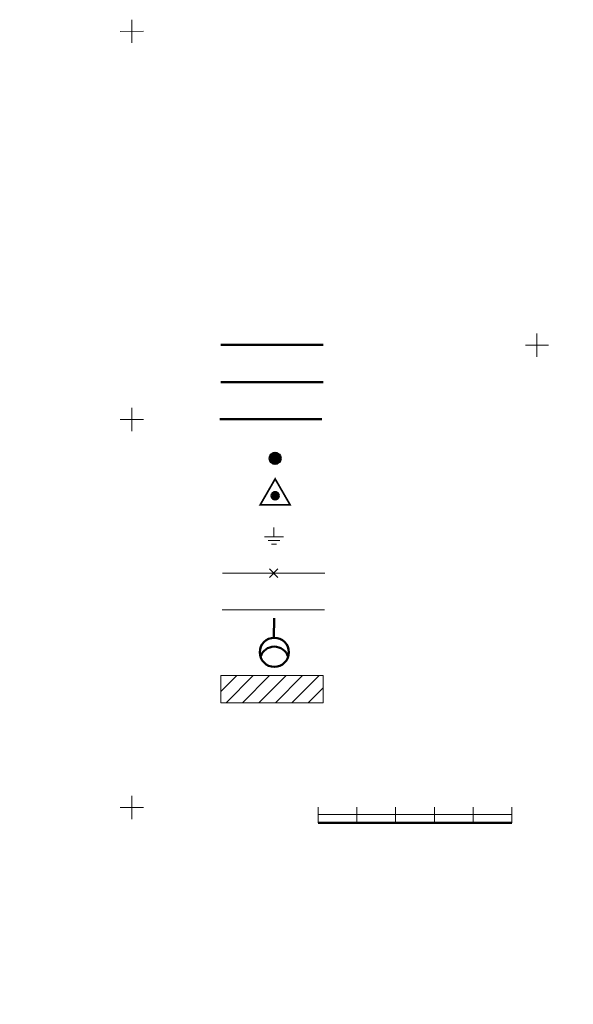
# Model space of a CAD drawing. Header units: millimetres. Extents: x 0 to 1188, y 0 to 841.
# Tile 9 of 76: x 254 to 396, y 0 to 254. Entities that reach past the tile are written whole.
import ezdxf

# ---------------------------------------------------------------- set-up
doc = ezdxf.new("R2010")
doc.units = ezdxf.units.MM
for name, pattern in [('K5LT32809', [0]), ('K5LT32813', [0]), ('K5LT32814', [0]), ('K5LT_BASIC', [0]), ('K5LT_THIN', [0])]:
    doc.linetypes.add(name, pattern=pattern)
doc.layers.add('Системный слой', color=7, linetype='Continuous')

# ---------------------------------------------------------------- blocks, each defined once
blk = doc.blocks.new('U0')
at = {"layer": 'Системный слой', "color": 7, "linetype": 'K5LT32813', "lineweight": 18}
for p, q in [((318.01, 110.01), (320.21, 112.22)), ((318.01, 112.22), (320.21, 110.01)), ((305.92, 111.11), (332.29, 111.11))]:
    blk.add_line(p, q, dxfattribs=at)
blk = doc.blocks.new('U532')
at = {"layer": 'Системный слой', "color": 3, "linetype": 'K5LT32814', "lineweight": 18, "true_color": 0x00ff00}
for p, q in [((305.51, 84.74), (331.89, 84.74)), ((305.51, 77.72), (305.51, 84.74)), ((331.89, 84.74), (331.89, 77.72)), ((331.89, 77.72), (305.51, 77.72))]:
    blk.add_line(p, q, dxfattribs=at)
blk = doc.blocks.new('U1276')
at = {"layer": 'Системный слой', "color": 7, "linetype": 'K5LT_THIN', "lineweight": 18}
for p, q in [((319.2, 122.9), (319.2, 120.44)), ((319.2, 120.44), (316.75, 120.44)), ((319.2, 119.52), (317.67, 119.52)), ((319.2, 120.44), (321.65, 120.44)), ((319.2, 119.52), (320.73, 119.52)), ((319.2, 118.6), (318.59, 118.6)), ((319.2, 118.6), (319.81, 118.6))]:
    blk.add_line(p, q, dxfattribs=at)
blk = doc.blocks.new('U1277')
at = {"layer": 'Системный слой', "color": 7, "linetype": 'K5LT_THIN', "lineweight": 18}
for p, q in [((319.2, 122.9), (319.2, 120.44)), ((319.2, 120.44), (316.75, 120.44)), ((319.2, 119.52), (317.67, 119.52)), ((319.2, 120.44), (321.65, 120.44)), ((319.2, 119.52), (320.73, 119.52)), ((319.2, 118.6), (318.59, 118.6)), ((319.2, 118.6), (319.81, 118.6))]:
    blk.add_line(p, q, dxfattribs=at)
blk = doc.blocks.new('U1278')
at = {"layer": 'Системный слой', "color": 7, "linetype": 'K5LT_BASIC', "lineweight": 50}
blk.add_line((319.17, 94.47), (319.24, 99.54), dxfattribs=at)
blk.add_circle((319.28, 90.72), 3.75, dxfattribs=at)
blk.add_arc((319.28, 88.42), 3.75, 17.8571, 162.2327, dxfattribs=at)

msp = doc.modelspace()

# ---------------------------------------------------------------- hatches: boundary and pattern name
at = {"layer": 'Системный слой'}
for points in [[(319.485308, 142.127362), (319.417558, 142.125029), (319.349994, 142.119501), (319.282766, 142.110792), (319.216024, 142.09892), (319.149916, 142.083912), (319.08459, 142.065802), (319.020192, 142.044629), (318.956864, 142.020441), (318.894748, 141.993293), (318.833982, 141.963243), (318.774702, 141.93036), (318.717039, 141.894716), (318.661123, 141.856391), (318.607077, 141.81547), (318.555022, 141.772045), (318.505074, 141.726212), (318.457344, 141.678073), (318.411939, 141.627735), (318.36896, 141.575312), (318.328502, 141.520918), (318.290656, 141.464677), (318.255506, 141.406712), (318.22313, 141.347153), (318.193601, 141.286133), (318.166983, 141.223787), (318.143337, 141.160255), (318.122715, 141.095678), (318.105163, 141.0302), (318.09072, 140.963966), (318.079419, 140.897125), (318.071284, 140.829825), (318.066333, 140.762216), (318.064578, 140.694449), (318.066023, 140.626675), (318.070664, 140.559044), (318.078491, 140.491708), (318.089487, 140.424815), (318.103627, 140.358517), (318.120879, 140.292959), (318.141205, 140.228288), (318.164561, 140.164649), (318.190893, 140.102182), (318.220143, 140.041027), (318.252246, 139.981321), (318.287131, 139.923196), (318.324719, 139.866782), (318.364928, 139.812204), (318.407667, 139.759584), (318.452841, 139.709039), (318.50035, 139.660683), (318.550088, 139.614622), (318.601943, 139.570959), (318.655801, 139.529791), (318.711542, 139.491211), (318.769041, 139.455304), (318.82817, 139.422149), (318.888798, 139.391822), (318.950789, 139.364389), (319.014006, 139.339912), (319.078307, 139.318445), (319.143549, 139.300036), (319.209587, 139.284726), (319.276275, 139.272549), (319.343462, 139.263532), (319.411, 139.257696), (319.478739, 139.255053), (319.546526, 139.255608), (319.614212, 139.259362), (319.681645, 139.266306), (319.748676, 139.276423), (319.815154, 139.289692), (319.880933, 139.306084), (319.945864, 139.32556), (320.009805, 139.348079), (320.072611, 139.37359), (320.134144, 139.402035), (320.194266, 139.433353), (320.252844, 139.467472), (320.309746, 139.504318), (320.364847, 139.543807), (320.418022, 139.585853), (320.469155, 139.63036), (320.51813, 139.677231), (320.56484, 139.72636), (320.609179, 139.777639), (320.651049, 139.830953), (320.690357, 139.886183), (320.727015, 139.943206), (320.760942, 140.001895), (320.792061, 140.06212), (320.820305, 140.123746), (320.845609, 140.186636), (320.867917, 140.25065), (320.88718, 140.315646), (320.903355, 140.381478), (320.916405, 140.448), (320.926302, 140.515063), (320.933024, 140.582519), (320.936555, 140.650217), (320.937055, 140.706713), (320.934721, 140.774463), (320.929194, 140.842027), (320.920484, 140.909255), (320.908613, 140.975997), (320.893605, 141.042105), (320.875494, 141.107431), (320.854322, 141.171829), (320.830134, 141.235157), (320.802985, 141.297273), (320.772935, 141.358039), (320.740052, 141.417319), (320.704408, 141.474982), (320.666083, 141.530899), (320.625163, 141.584944), (320.581737, 141.636999), (320.535904, 141.686947), (320.487765, 141.734677), (320.437428, 141.780082), (320.385004, 141.823061), (320.330611, 141.863519), (320.274369, 141.901365), (320.216404, 141.936515), (320.156845, 141.968891), (320.095825, 141.998421), (320.03348, 142.025038), (319.969947, 142.048684), (319.90537, 142.069306), (319.839892, 142.086858), (319.773659, 142.101301), (319.706818, 142.112602), (319.639518, 142.120737), (319.571909, 142.125688), (319.504142, 142.127443)], [(319.485308, 142.127362), (319.417558, 142.125029), (319.349994, 142.119501), (319.282766, 142.110792), (319.216024, 142.09892), (319.149916, 142.083912), (319.08459, 142.065802), (319.020192, 142.044629), (318.956864, 142.020441), (318.894748, 141.993293), (318.833982, 141.963243), (318.774702, 141.93036), (318.717039, 141.894716), (318.661123, 141.856391), (318.607077, 141.81547), (318.555022, 141.772045), (318.505074, 141.726212), (318.457344, 141.678073), (318.411939, 141.627735), (318.36896, 141.575312), (318.328502, 141.520918), (318.290656, 141.464677), (318.255506, 141.406712), (318.22313, 141.347153), (318.193601, 141.286133), (318.166983, 141.223787), (318.143337, 141.160255), (318.122715, 141.095678), (318.105163, 141.0302), (318.09072, 140.963966), (318.079419, 140.897125), (318.071284, 140.829825), (318.066333, 140.762216), (318.064578, 140.694449), (318.066023, 140.626675), (318.070664, 140.559044), (318.078491, 140.491708), (318.089487, 140.424815), (318.103627, 140.358517), (318.120879, 140.292959), (318.141205, 140.228288), (318.164561, 140.164649), (318.190893, 140.102182), (318.220143, 140.041027), (318.252246, 139.981321), (318.287131, 139.923196), (318.324719, 139.866782), (318.364928, 139.812204), (318.407667, 139.759584), (318.452841, 139.709039), (318.50035, 139.660683), (318.550088, 139.614622), (318.601943, 139.570959), (318.655801, 139.529791), (318.711542, 139.491211), (318.769041, 139.455304), (318.82817, 139.422149), (318.888798, 139.391822), (318.950789, 139.364389), (319.014006, 139.339912), (319.078307, 139.318445), (319.143549, 139.300036), (319.209587, 139.284726), (319.276275, 139.272549), (319.343462, 139.263532), (319.411, 139.257696), (319.478739, 139.255053), (319.546526, 139.255608), (319.614212, 139.259362), (319.681645, 139.266306), (319.748676, 139.276423), (319.815154, 139.289692), (319.880933, 139.306084), (319.945864, 139.32556), (320.009805, 139.348079), (320.072611, 139.37359), (320.134144, 139.402035), (320.194266, 139.433353), (320.252844, 139.467472), (320.309746, 139.504318), (320.364847, 139.543807), (320.418022, 139.585853), (320.469155, 139.63036), (320.51813, 139.677231), (320.56484, 139.72636), (320.609179, 139.777639), (320.651049, 139.830953), (320.690357, 139.886183), (320.727015, 139.943206), (320.760942, 140.001895), (320.792061, 140.06212), (320.820305, 140.123746), (320.845609, 140.186636), (320.867917, 140.25065), (320.88718, 140.315646), (320.903355, 140.381478), (320.916405, 140.448), (320.926302, 140.515063), (320.933024, 140.582519), (320.936555, 140.650217), (320.937055, 140.706713), (320.934721, 140.774463), (320.929194, 140.842027), (320.920484, 140.909255), (320.908613, 140.975997), (320.893605, 141.042105), (320.875494, 141.107431), (320.854322, 141.171829), (320.830134, 141.235157), (320.802985, 141.297273), (320.772935, 141.358039), (320.740052, 141.417319), (320.704408, 141.474982), (320.666083, 141.530899), (320.625163, 141.584944), (320.581737, 141.636999), (320.535904, 141.686947), (320.487765, 141.734677), (320.437428, 141.780082), (320.385004, 141.823061), (320.330611, 141.863519), (320.274369, 141.901365), (320.216404, 141.936515), (320.156845, 141.968891), (320.095825, 141.998421), (320.03348, 142.025038), (319.969947, 142.048684), (319.90537, 142.069306), (319.839892, 142.086858), (319.773659, 142.101301), (319.706818, 142.112602), (319.639518, 142.120737), (319.571909, 142.125688), (319.504142, 142.127443)], [(319.490491, 132.022044), (319.435186, 132.019845), (319.380101, 132.014455), (319.325419, 132.005891), (319.271324, 131.994181), (319.217995, 131.979366), (319.165612, 131.961494), (319.114349, 131.940625), (319.064377, 131.91683), (319.015863, 131.890186), (318.96897, 131.860784), (318.923855, 131.828722), (318.880667, 131.794106), (318.839551, 131.757053), (318.800645, 131.717687), (318.764078, 131.676138), (318.729974, 131.632545), (318.698445, 131.587055), (318.669597, 131.539819), (318.643526, 131.490995), (318.62032, 131.440747), (318.600057, 131.389242), (318.582803, 131.336651), (318.568616, 131.283152), (318.557544, 131.228922), (318.549625, 131.174144), (318.544883, 131.118999), (318.543336, 131.063672), (318.544988, 131.008349), (318.549834, 130.953213), (318.557857, 130.898449), (318.569031, 130.844241), (318.583319, 130.790769), (318.600672, 130.738211), (318.621034, 130.686744), (318.644335, 130.63654), (318.670497, 130.587765), (318.699435, 130.540584), (318.73105, 130.495154), (318.765237, 130.451626), (318.801882, 130.410146), (318.840862, 130.370853), (318.882048, 130.333878), (318.925301, 130.299344), (318.970478, 130.267367), (319.017426, 130.238054), (319.06599, 130.211503), (319.116007, 130.187801), (319.16731, 130.16703), (319.219727, 130.149257), (319.273083, 130.134543), (319.327201, 130.122936), (319.381899, 130.114475), (319.436994, 130.109189), (319.492302, 130.107095), (319.54764, 130.1082), (319.602821, 130.112501), (319.657661, 130.119983), (319.711977, 130.130621), (319.765588, 130.14438), (319.818314, 130.161213), (319.86998, 130.181065), (319.920412, 130.203869), (319.969443, 130.229549), (320.016907, 130.258018), (320.062648, 130.289183), (320.106511, 130.322938), (320.148351, 130.359172), (320.188027, 130.397762), (320.225408, 130.438581), (320.260367, 130.481491), (320.292789, 130.526349), (320.322564, 130.573005), (320.349594, 130.621305), (320.373789, 130.671085), (320.395066, 130.72218), (320.413356, 130.774419), (320.428597, 130.827627), (320.440738, 130.881627), (320.449738, 130.936239), (320.455569, 130.991279), (320.458209, 131.046565), (320.458322, 131.074944), (320.456124, 131.130249), (320.450733, 131.185334), (320.442169, 131.240016), (320.43046, 131.294111), (320.415645, 131.34744), (320.397773, 131.399823), (320.376904, 131.451086), (320.353108, 131.501058), (320.326465, 131.549572), (320.297063, 131.596465), (320.265, 131.64158), (320.230385, 131.684768), (320.193332, 131.725884), (320.153965, 131.76479), (320.112416, 131.801357), (320.068824, 131.835461), (320.023334, 131.86699), (319.976098, 131.895838), (319.927274, 131.921909), (319.877025, 131.945115), (319.82552, 131.965378), (319.77293, 131.982632), (319.719431, 131.996819), (319.665201, 132.007891), (319.610422, 132.01581), (319.555278, 132.020552), (319.499951, 132.022099)], [(319.490491, 132.022044), (319.435186, 132.019845), (319.380101, 132.014455), (319.325419, 132.005891), (319.271324, 131.994181), (319.217995, 131.979366), (319.165612, 131.961494), (319.114349, 131.940625), (319.064377, 131.91683), (319.015863, 131.890186), (318.96897, 131.860784), (318.923855, 131.828722), (318.880667, 131.794106), (318.839551, 131.757053), (318.800645, 131.717687), (318.764078, 131.676138), (318.729974, 131.632545), (318.698445, 131.587055), (318.669597, 131.539819), (318.643526, 131.490995), (318.62032, 131.440747), (318.600057, 131.389242), (318.582803, 131.336651), (318.568616, 131.283152), (318.557544, 131.228922), (318.549625, 131.174144), (318.544883, 131.118999), (318.543336, 131.063672), (318.544988, 131.008349), (318.549834, 130.953213), (318.557857, 130.898449), (318.569031, 130.844241), (318.583319, 130.790769), (318.600672, 130.738211), (318.621034, 130.686744), (318.644335, 130.63654), (318.670497, 130.587765), (318.699435, 130.540584), (318.73105, 130.495154), (318.765237, 130.451626), (318.801882, 130.410146), (318.840862, 130.370853), (318.882048, 130.333878), (318.925301, 130.299344), (318.970478, 130.267367), (319.017426, 130.238054), (319.06599, 130.211503), (319.116007, 130.187801), (319.16731, 130.16703), (319.219727, 130.149257), (319.273083, 130.134543), (319.327201, 130.122936), (319.381899, 130.114475), (319.436994, 130.109189), (319.492302, 130.107095), (319.54764, 130.1082), (319.602821, 130.112501), (319.657661, 130.119983), (319.711977, 130.130621), (319.765588, 130.14438), (319.818314, 130.161213), (319.86998, 130.181065), (319.920412, 130.203869), (319.969443, 130.229549), (320.016907, 130.258018), (320.062648, 130.289183), (320.106511, 130.322938), (320.148351, 130.359172), (320.188027, 130.397762), (320.225408, 130.438581), (320.260367, 130.481491), (320.292789, 130.526349), (320.322564, 130.573005), (320.349594, 130.621305), (320.373789, 130.671085), (320.395066, 130.72218), (320.413356, 130.774419), (320.428597, 130.827627), (320.440738, 130.881627), (320.449738, 130.936239), (320.455569, 130.991279), (320.458209, 131.046565), (320.458322, 131.074944), (320.456124, 131.130249), (320.450733, 131.185334), (320.442169, 131.240016), (320.43046, 131.294111), (320.415645, 131.34744), (320.397773, 131.399823), (320.376904, 131.451086), (320.353108, 131.501058), (320.326465, 131.549572), (320.297063, 131.596465), (320.265, 131.64158), (320.230385, 131.684768), (320.193332, 131.725884), (320.153965, 131.76479), (320.112416, 131.801357), (320.068824, 131.835461), (320.023334, 131.86699), (319.976098, 131.895838), (319.927274, 131.921909), (319.877025, 131.945115), (319.82552, 131.965378), (319.77293, 131.982632), (319.719431, 131.996819), (319.665201, 132.007891), (319.610422, 132.01581), (319.555278, 132.020552), (319.499951, 132.022099)]]:
    msp.add_hatch(color=7, dxfattribs=at).paths.add_polyline_path(points)
h = msp.add_hatch(dxfattribs=at)
h.set_pattern_fill('Металл', angle=45, style=0, pattern_type=0)
h.set_pattern_definition([(45, (0, 0), (-2.12132, 2.12132), [])])
h.paths.add_polyline_path([(305.511517, 84.738226), (331.887045, 84.738226), (331.887045, 77.723195), (305.511517, 77.723195)])

# ---------------------------------------------------------------- linework, layer by layer
at = {"layer": 'Системный слой', "color": 3, "linetype": 'K5LT32814', "lineweight": 18, "true_color": 0x00ff00}
for p, q in [((282.529254, 253.745119), (282.5298, 247.745119)), ((285.529527, 250.745393), (279.529527, 250.744846)), ((387.029579, 172.856307), (387.030126, 166.856307)), ((390.029852, 169.85658), (384.029852, 169.856034)), ((282.538363, 153.74512), (282.53891, 147.74512)), ((285.538636, 150.745393), (279.538636, 150.744846)), ((282.547473, 53.74512), (282.548019, 47.74512)), ((285.547746, 50.745393), (279.547746, 50.744847))]:
    msp.add_line(p, q, dxfattribs=at)
at = {"layer": 'Системный слой', "color": 7, "linetype": 'K5LT_BASIC', "lineweight": 50}
for p, q in [((305.525976, 169.95053), (331.901503, 169.95053)), ((305.507333, 160.353982), (331.88286, 160.353982)), ((305.200149, 150.831287), (331.575676, 150.831287)), ((330.581068, 46.780072), (350.581068, 46.780072)), ((350.581068, 46.780072), (370.581068, 46.780072)), ((370.581068, 46.780072), (380.581068, 46.780072))]:
    msp.add_line(p, q, dxfattribs=at)
at = {"layer": 'Системный слой', "color": 1, "linetype": 'K5LT32809', "lineweight": 18, "true_color": 0xff0000}
msp.add_line((305.826493, 101.629532), (332.202021, 101.629532), dxfattribs=at)
at = {"layer": 'Системный слой', "color": 7, "linetype": 'K5LT_THIN', "lineweight": 18}
for p, q in [((330.581068, 46.780072), (330.581068, 50.780072)), ((340.581068, 46.780072), (340.581068, 50.780072)), ((350.581068, 46.780072), (350.581068, 50.780072)), ((350.581068, 46.780072), (350.581068, 50.780072)), ((360.581068, 46.780072), (360.581068, 50.780072)), ((370.581068, 46.780072), (370.581068, 50.780072)), ((370.581068, 46.780072), (370.581068, 50.780072)), ((380.581068, 46.780072), (380.581068, 50.780072)), ((330.581068, 48.921364), (350.581068, 48.921364)), ((350.581068, 48.921364), (370.581068, 48.921364)), ((370.581068, 48.921364), (380.581068, 48.921364))]:
    msp.add_line(p, q, dxfattribs=at)
at = {"layer": 'Системный слой', "color": 7, "linetype": 'K5LT_BASIC', "const_width": 0.45}
msp.add_lwpolyline([(323.364196, 128.702846), (319.500857, 135.394346), (315.637517, 128.702846)], close=True, dxfattribs=at)
at = {"layer": 'Системный слой', "color": 7, "linetype": 'K5LT_BASIC', "lineweight": 50}
for centre, radius in [((319.500857, 140.691164), 1.436282), ((319.500857, 140.691164), 1.436282), ((319.500857, 131.064578), 0.957521), ((319.500857, 131.064578), 0.957521)]:
    msp.add_circle(centre, radius, dxfattribs=at)

# ---------------------------------------------------------------- block references
at = {"layer": 'Системный слой'}
for name in ['U1276', 'U1277', 'U0', 'U1278', 'U532']:
    msp.add_blockref(name, (0, 0), dxfattribs=at)

doc.saveas('drawing.dxf')
